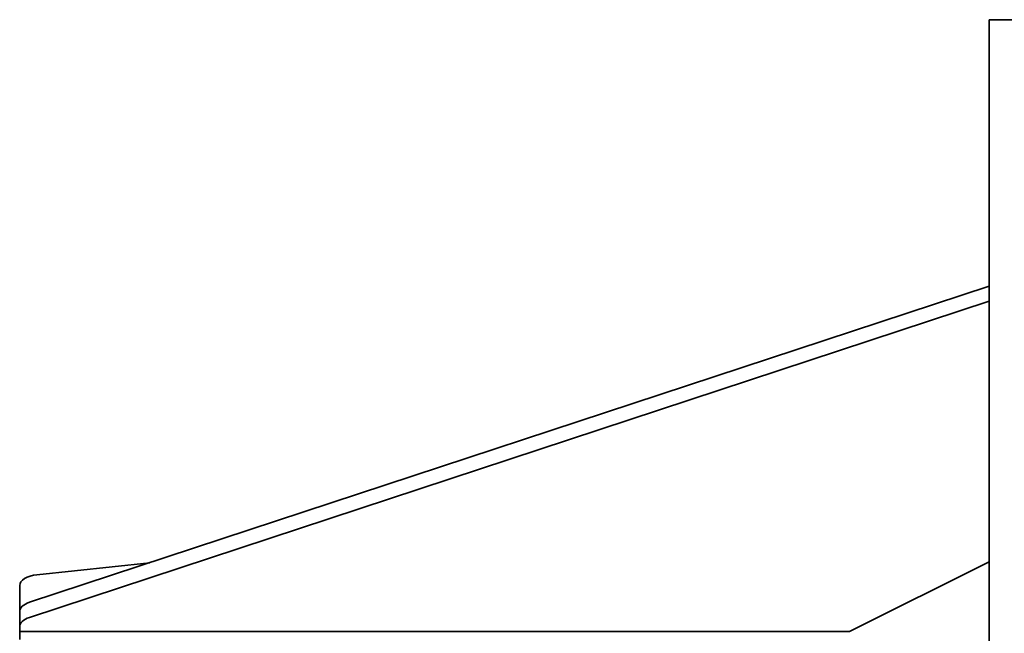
# Model space of a CAD drawing. Header units: millimetres. Extents: x 196 to 644, y 91 to 503.
# Tile 5 of 6: x 244 to 469, y 362 to 503. Entities that reach past the tile are written whole.
import ezdxf

# ---------------------------------------------------------------- set-up
doc = ezdxf.new("R2010")
doc.units = ezdxf.units.MM
doc.header["$LTSCALE"] = 2
doc.layers.add('Krawędzie widoczne(ISO)', color=7, linetype='Continuous', lineweight=35, true_color=0x262659)

msp = doc.modelspace()

# ---------------------------------------------------------------- linework, layer by layer
at = {"layer": 'Krawędzie widoczne(ISO)'}
for p, q in [((465.65, 91), (465.65, 503)), ((465.65, 503), (490.65, 503)), ((465.65, 441.97), (245.9, 369.5)), ((245.9, 366.03), (465.65, 438.5)), ((465.65, 378.79), (433.68, 362.8)), ((247.61, 375.83), (273.42, 378.57)), ((243.65, 372.91), (243.65, 373.38)), ((243.65, 367.41), (243.65, 372.91)), ((243.65, 367.41), (243.65, 363.94)), ((243.65, 362.84), (243.65, 363.94)), ((243.65, 360.98), (243.65, 362.84)), ((433.61, 362.79), (243.75, 362.79))]:
    msp.add_line(p, q, dxfattribs=at)
for centre, major_axis, start_param, end_param in [((248.65, 373.38), (-5, 0), 4.922029, 6.283185), ((248.65, 367.41), (-5, 0), 5.295466, 6.283185), ((248.65, 363.94), (-5, 0), 5.295466, 6.283185), ((243.75, 362.84), (-0.1, 0), 0, 1.570796), ((433.61, 362.84), (-0.1, 0), 1.570796, 2.356194)]:
    msp.add_ellipse(centre, major_axis=major_axis, ratio=0.5, start_param=start_param, end_param=end_param, dxfattribs=at)

doc.saveas('drawing.dxf')
